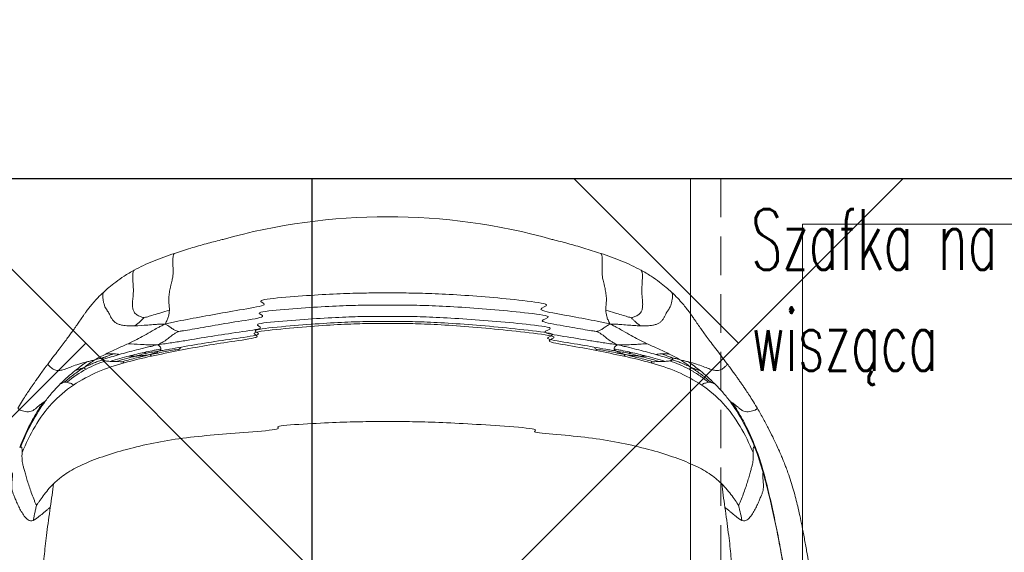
# Model space of a CAD drawing. Header units: millimetres. Extents: x -2074 to 12588, y -3630 to 101167.
# Tile 223 of 256: x 5693 to 5758, y -1515 to -1480. Entities that reach past the tile are written whole.
import ezdxf

# ---------------------------------------------------------------- set-up
doc = ezdxf.new("R2010")
doc.units = ezdxf.units.MM
doc.linetypes.add('DASHED', pattern=[19.05, 12.7, -6.35])
doc.layers.add('SelinAr_BUD_sufit', color=7, linetype='Continuous')
for name, color, linetype, lineweight in [('SelinAr_BUD_sufit szraf', 8, 'Continuous', 18), ('SelinAr_BUD_ściany', 7, 'Continuous', 25), ('SelinAr_WYP_instalacje elektryczne', 8, 'Continuous', 18), ('SelinAr_WYP_meble', 8, 'Continuous', 18)]:
    doc.layers.add(name, color=color, linetype=linetype, lineweight=lineweight)
doc.styles.add('JACEK_07', font='SIMPLEX.SHX', dxfattribs={"width": 0.7})

# ---------------------------------------------------------------- blocks, each defined once
blk = doc.blocks.new('*U458')
at = {"linetype": 'Continuous', "lineweight": 15}
blk.add_arc((0, -40.048), 40.048, 74.28281, 105.71715, dxfattribs=at)
for points, knots in [([(-10.849, -1.497), (-10.902, -1.51), (-11.279, -1.604), (-12.001, -1.793), (-13.03, -2.086), (-13.714, -2.308), (-14.068, -2.422)], [0.90405247, 0.90405247, 0.90405247, 0.90405247, 0.90868306, 0.93692206, 0.9673896, 1, 1, 1, 1]), ([(14.068, -2.422), (13.7, -2.303), (12.991, -2.074), (11.929, -1.773), (11.221, -1.589), (10.869, -1.502), (10.849, -1.497)], [0, 0, 0, 0, 0.03388257, 0.06531495, 0.09417786, 0.09594636, 0.09594636, 0.09594636, 0.09594636]), ([(-14.068, -2.422), (-14.308, -2.504), (-14.788, -2.668), (-15.471, -2.931), (-16.124, -3.212), (-16.52, -3.418), (-16.72, -3.522)], [0, 0, 0, 0, 0.2491646, 0.4969804, 0.7461836, 1, 1, 1, 1]), ([(-14.404, -6.172), (-14.406, -6.088), (-14.411, -5.921), (-14.444, -5.655), (-14.453, -5.358), (-14.411, -5.022), (-14.349, -4.715), (-14.291, -4.464), (-14.248, -4.285), (-14.214, -4.133), (-14.188, -4.001), (-14.171, -3.875), (-14.159, -3.698), (-14.162, -3.453), (-14.172, -3.177), (-14.177, -2.948), (-14.175, -2.763), (-14.161, -2.63), (-14.143, -2.543), (-14.12, -2.481), (-14.096, -2.443), (-14.078, -2.425), (-14.07, -2.424), (-14.068, -2.424)], [0, 0, 0, 0, 0.11675, 0.231252, 0.348064, 0.4697, 0.58706, 0.652457, 0.707895, 0.751588, 0.785414, 0.811979, 0.834193, 0.876994, 0.906498, 0.934002, 0.956651, 0.969419, 0.979158, 0.986666, 0.992785, 0.998254, 1, 1, 1, 1]), ([(16.72, -3.522), (16.52, -3.418), (16.124, -3.212), (15.471, -2.931), (14.788, -2.668), (14.308, -2.504), (14.068, -2.422)], [0, 0, 0, 0, 0.253816, 0.50302, 0.750835, 1, 1, 1, 1]), ([(14.404, -6.172), (14.406, -6.088), (14.411, -5.921), (14.444, -5.655), (14.453, -5.358), (14.411, -5.022), (14.349, -4.715), (14.291, -4.464), (14.248, -4.285), (14.214, -4.133), (14.188, -4.001), (14.171, -3.875), (14.159, -3.698), (14.162, -3.453), (14.172, -3.177), (14.177, -2.948), (14.175, -2.763), (14.161, -2.63), (14.143, -2.543), (14.12, -2.481), (14.096, -2.443), (14.078, -2.425), (14.07, -2.424), (14.068, -2.424)], [0, 0, 0, 0, 0.116749, 0.231252, 0.348063, 0.469698, 0.587057, 0.652455, 0.707893, 0.751585, 0.785411, 0.811976, 0.83419, 0.876991, 0.906494, 0.933999, 0.956647, 0.969416, 0.979155, 0.986663, 0.992782, 0.99825, 1, 1, 1, 1]), ([(-16.72, -3.522), (-16.951, -3.656), (-17.393, -3.911), (-17.938, -4.299), (-18.383, -4.65), (-18.627, -4.87), (-18.74, -4.973)], [0, 0, 0, 0, 0.291635, 0.558418, 0.79546, 1, 1, 1, 1]), ([(-16.086, -6.669), (-16.112, -6.663), (-16.177, -6.647), (-16.28, -6.615), (-16.395, -6.569), (-16.51, -6.51), (-16.617, -6.432), (-16.729, -6.314), (-16.809, -6.138), (-16.842, -5.904), (-16.841, -5.673), (-16.826, -5.466), (-16.808, -5.298), (-16.795, -5.154), (-16.786, -5.031), (-16.782, -4.912), (-16.783, -4.786), (-16.791, -4.623), (-16.804, -4.426), (-16.818, -4.203), (-16.827, -3.978), (-16.824, -3.802), (-16.807, -3.68), (-16.785, -3.603), (-16.757, -3.554), (-16.734, -3.528), (-16.722, -3.525), (-16.72, -3.524)], [0, 0, 0, 0, 0.020264, 0.050445, 0.086987, 0.129177, 0.176708, 0.229502, 0.322898, 0.424762, 0.526906, 0.59972, 0.663697, 0.715712, 0.756687, 0.788814, 0.821404, 0.848613, 0.875264, 0.908566, 0.938379, 0.961415, 0.973917, 0.983516, 0.991399, 0.99854, 1, 1, 1, 1]), ([(16.086, -6.669), (16.112, -6.663), (16.177, -6.647), (16.28, -6.615), (16.395, -6.569), (16.51, -6.51), (16.617, -6.432), (16.729, -6.314), (16.809, -6.138), (16.842, -5.904), (16.841, -5.673), (16.826, -5.466), (16.808, -5.298), (16.795, -5.154), (16.786, -5.031), (16.782, -4.912), (16.783, -4.786), (16.791, -4.623), (16.804, -4.426), (16.818, -4.203), (16.827, -3.978), (16.824, -3.802), (16.807, -3.68), (16.785, -3.603), (16.757, -3.554), (16.734, -3.528), (16.722, -3.525), (16.72, -3.524)], [0, 0, 0, 0, 0.020264, 0.050445, 0.086987, 0.129177, 0.176708, 0.229502, 0.322898, 0.424762, 0.526906, 0.59972, 0.663697, 0.715712, 0.756687, 0.788814, 0.821404, 0.848613, 0.875264, 0.908566, 0.938379, 0.961415, 0.973917, 0.983516, 0.991399, 0.99854, 1, 1, 1, 1]), ([(18.74, -4.973), (18.627, -4.87), (18.383, -4.65), (17.938, -4.299), (17.393, -3.911), (16.951, -3.656), (16.72, -3.522)], [0, 0, 0, 0, 0.2045397, 0.4415822, 0.708365, 1, 1, 1, 1]), ([(-18.743, -4.975), (-18.873, -5.1), (-19.118, -5.335), (-19.412, -5.661), (-19.644, -5.938), (-19.824, -6.169), (-19.963, -6.356), (-20.117, -6.57), (-20.287, -6.818), (-20.449, -7.059), (-20.584, -7.257), (-20.704, -7.428), (-20.848, -7.629), (-21.026, -7.871), (-21.238, -8.155), (-21.484, -8.482), (-21.762, -8.849), (-22.07, -9.25), (-22.3, -9.553), (-22.416, -9.706)], [0, 0, 0, 0, 0.0698926, 0.1315508, 0.1848736, 0.2300205, 0.2673794, 0.297807, 0.362335, 0.4268552, 0.4612679, 0.4993301, 0.5464797, 0.6036157, 0.6706551, 0.7452687, 0.8267472, 0.9124142, 1, 1, 1, 1]), ([(-18.741, -4.973), (-18.753, -4.986), (-18.77, -5.005), (-18.789, -5.049), (-18.805, -5.109), (-18.812, -5.216), (-18.799, -5.374), (-18.768, -5.565), (-18.721, -5.766), (-18.656, -5.957), (-18.59, -6.073), (-18.54, -6.15), (-18.487, -6.228), (-18.424, -6.326), (-18.357, -6.455), (-18.284, -6.607), (-18.191, -6.768), (-18.073, -6.912), (-17.923, -7.027), (-17.739, -7.109), (-17.535, -7.16), (-17.325, -7.189), (-17.065, -7.209), (-16.83, -7.206), (-16.677, -7.204)], [0, 0, 0, 0, 0.0101156, 0.0154772, 0.0213387, 0.0360177, 0.056916, 0.0837242, 0.1135269, 0.1441385, 0.1774777, 0.1982186, 0.2233641, 0.2756508, 0.3465565, 0.4348311, 0.5324576, 0.6311532, 0.7085604, 0.7782514, 0.8408986, 0.8841148, 0.924716, 1, 1, 1, 1]), ([(-14.685, -7.085), (-14.512, -7.045), (-14.236, -6.985), (-13.709, -6.875), (-12.778, -6.694), (-11.363, -6.436), (-9.564, -6.114), (-7.608, -5.803), (-8.945, -5.527), (-6.707, -5.304), (-4.53, -5.15), (-2.623, -5.062), (-1.192, -5.032), (0, -5.032), (1.192, -5.032), (2.623, -5.062), (4.53, -5.15), (6.707, -5.304), (8.945, -5.527), (11.108, -5.803), (9.564, -6.114), (11.363, -6.436), (12.778, -6.694), (13.709, -6.875), (14.236, -6.985), (14.512, -7.045), (14.685, -7.085)], [0, 0, 0, 0, 0.25, 0.5, 1, 2, 3, 4, 5, 6, 7, 8, 9, 10, 11, 12, 13, 14, 15, 16, 17, 18, 19, 19.5, 19.75, 20, 20, 20, 20]), ([(16.677, -7.204), (16.83, -7.206), (17.065, -7.209), (17.325, -7.189), (17.535, -7.16), (17.739, -7.109), (17.923, -7.027), (18.073, -6.912), (18.191, -6.768), (18.284, -6.607), (18.357, -6.455), (18.424, -6.326), (18.487, -6.228), (18.54, -6.15), (18.59, -6.073), (18.656, -5.957), (18.721, -5.766), (18.768, -5.565), (18.799, -5.374), (18.812, -5.216), (18.805, -5.109), (18.789, -5.049), (18.77, -5.005), (18.753, -4.986), (18.741, -4.973)], [0, 0, 0, 0, 0.075284, 0.115885, 0.159101, 0.221749, 0.29144, 0.368847, 0.467542, 0.565169, 0.653443, 0.724349, 0.776636, 0.801781, 0.822522, 0.855862, 0.886473, 0.916276, 0.943084, 0.963982, 0.978661, 0.984523, 0.989884, 1, 1, 1, 1]), ([(22.416, -9.706), (22.283, -9.53), (22.021, -9.183), (21.676, -8.732), (21.372, -8.33), (21.108, -7.98), (20.879, -7.67), (20.699, -7.421), (20.559, -7.22), (20.449, -7.06), (20.341, -6.9), (20.221, -6.722), (20.085, -6.525), (19.922, -6.299), (19.727, -6.041), (19.475, -5.733), (19.155, -5.372), (18.885, -5.112), (18.743, -4.975)], [0, 0, 0, 0, 0.1022935, 0.2009115, 0.2920292, 0.3719669, 0.4429456, 0.507739, 0.547029, 0.5835175, 0.6180023, 0.6554379, 0.7008454, 0.7436708, 0.7946901, 0.8544621, 0.923002, 1, 1, 1, 1]), ([(-13.83, -7.576), (-13.802, -7.573), (-13.696, -7.558), (-13.4, -7.516), (-12.722, -7.408), (-11.418, -7.172), (-9.663, -6.877), (-7.71, -6.589), (-9.047, -6.329), (-6.799, -6.113), (-4.588, -5.957), (-2.644, -5.863), (-1.198, -5.831), (0, -5.831), (1.198, -5.831), (2.644, -5.863), (4.588, -5.957), (6.799, -6.113), (9.047, -6.329), (11.21, -6.589), (9.663, -6.877), (11.418, -7.172), (12.722, -7.408), (13.4, -7.516), (13.696, -7.558), (13.802, -7.573), (13.83, -7.576)], [0, 0, 0, 0, 0.25, 0.5, 1, 2, 3, 4, 5, 6, 7, 8, 9, 10, 11, 12, 13, 14, 15, 16, 17, 18, 19, 19.5, 19.75, 20, 20, 20, 20]), ([(-16.086, -6.669), (-16.066, -6.664), (-15.99, -6.644), (-15.786, -6.587), (-15.335, -6.457), (-14.817, -6.298), (-14.404, -6.172)], [0, 0, 0, 0, 0.25, 0.5, 1, 2, 2, 2, 2]), ([(-14.404, -6.172), (-14.407, -6.304), (-14.438, -6.51), (-14.532, -6.771), (-14.606, -6.934), (-14.653, -7.025), (-14.685, -7.085)], [0, 0, 0, 0, 1, 1.5, 1.75, 2, 2, 2, 2]), ([(14.685, -7.085), (14.653, -7.025), (14.606, -6.934), (14.532, -6.771), (14.438, -6.51), (14.407, -6.304), (14.404, -6.172)], [0, 0, 0, 0, 0.25, 0.5, 1, 2, 2, 2, 2]), ([(16.086, -6.669), (16.066, -6.664), (15.99, -6.644), (15.787, -6.587), (15.335, -6.457), (14.817, -6.298), (14.404, -6.172)], [0, 0, 0, 0, 0.25, 0.5, 1, 2, 2, 2, 2]), ([(-17.132, -8.384), (-16.92, -8.285), (-16.554, -8.109), (-16.075, -7.851), (-15.653, -7.595), (-15.262, -7.378), (-14.983, -7.232), (-14.809, -7.146), (-14.685, -7.085)], [0, 0, 0, 0, 1, 2, 3, 3.5, 3.75, 4, 4, 4, 4]), ([(-16.086, -6.669), (-16.094, -6.678), (-16.124, -6.709), (-16.201, -6.787), (-16.363, -6.947), (-16.541, -7.099), (-16.677, -7.204)], [0, 0, 0, 0, 0.25, 0.5, 1, 2, 2, 2, 2]), ([(-14.685, -7.085), (-14.835, -7.088), (-15.056, -7.097), (-15.434, -7.119), (-16.008, -7.164), (-16.42, -7.195), (-16.677, -7.204)], [0, 0, 0, 0, 0.25, 0.5, 1, 2, 2, 2, 2]), ([(-15.191, -8.459), (-14.99, -8.431), (-14.677, -8.386), (-14.096, -8.298), (-13.104, -8.14), (-11.656, -7.898), (-9.825, -7.618), (-7.849, -7.351), (-9.174, -7.097), (-6.909, -6.879), (-4.659, -6.716), (-2.676, -6.614), (-1.209, -6.58), (0, -6.58), (1.209, -6.58), (2.676, -6.614), (4.659, -6.716), (6.909, -6.879), (9.174, -7.097), (11.349, -7.351), (9.825, -7.618), (11.656, -7.898), (13.104, -8.14), (14.096, -8.298), (14.677, -8.386), (14.99, -8.431), (15.191, -8.459)], [0, 0, 0, 0, 0.25, 0.5, 1, 2, 3, 4, 5, 6, 7, 8, 9, 10, 11, 12, 13, 14, 15, 16, 17, 18, 19, 19.5, 19.75, 20, 20, 20, 20]), ([(-13.83, -7.576), (-13.845, -7.572), (-13.896, -7.555), (-14.018, -7.504), (-14.182, -7.412), (-14.351, -7.289), (-14.513, -7.18), (-14.613, -7.122), (-14.685, -7.085)], [0, 0, 0, 0, 0.25, 0.5, 1, 1.5, 1.75, 2, 2, 2, 2]), ([(13.83, -7.576), (13.845, -7.572), (13.896, -7.555), (14.018, -7.504), (14.182, -7.412), (14.351, -7.289), (14.513, -7.18), (14.613, -7.122), (14.685, -7.085)], [0, 0, 0, 0, 0.25, 0.5, 1, 1.5, 1.75, 2, 2, 2, 2]), ([(14.685, -7.085), (14.809, -7.146), (14.983, -7.232), (15.262, -7.378), (15.653, -7.595), (16.075, -7.851), (16.554, -8.109), (16.92, -8.285), (17.132, -8.384)], [0, 0, 0, 0, 0.25, 0.5, 1, 2, 3, 4, 4, 4, 4]), ([(14.685, -7.085), (14.835, -7.088), (15.056, -7.097), (15.434, -7.119), (15.844, -7.151), (16.21, -7.179), (16.482, -7.196), (16.613, -7.202), (16.677, -7.204)], [0, 0, 0, 0, 0.25, 0.5, 1, 1.5, 1.75, 2, 2, 2, 2]), ([(16.086, -6.669), (16.094, -6.678), (16.124, -6.709), (16.201, -6.787), (16.363, -6.947), (16.541, -7.099), (16.677, -7.204)], [0, 0, 0, 0, 0.25, 0.5, 1, 2, 2, 2, 2]), ([(-13.83, -7.576), (-13.845, -7.584), (-13.895, -7.614), (-14.011, -7.684), (-14.212, -7.817), (-14.419, -7.984), (-14.621, -8.144), (-14.836, -8.278), (-15.002, -8.368), (-15.111, -8.422), (-15.191, -8.459)], [0, 0, 0, 0, 0.25, 0.5, 1, 2, 3, 3.5, 3.75, 4, 4, 4, 4]), ([(13.83, -7.576), (13.845, -7.584), (13.895, -7.614), (14.011, -7.684), (14.212, -7.817), (14.419, -7.984), (14.621, -8.144), (14.836, -8.278), (15.002, -8.368), (15.111, -8.422), (15.191, -8.459)], [0, 0, 0, 0, 0.25, 0.5, 1, 2, 3, 3.5, 3.75, 4, 4, 4, 4]), ([(-15.191, -8.459), (-15.339, -8.463), (-15.554, -8.464), (-15.922, -8.456), (-16.478, -8.427), (-16.878, -8.395), (-17.132, -8.384)], [0, 0, 0, 0, 0.25, 0.5, 1, 2, 2, 2, 2]), ([(15.191, -8.459), (15.339, -8.463), (15.554, -8.464), (15.922, -8.456), (16.319, -8.436), (16.674, -8.411), (16.94, -8.393), (17.068, -8.386), (17.132, -8.384)], [0, 0, 0, 0, 0.25, 0.5, 1, 1.5, 1.75, 2, 2, 2, 2]), ([(-18.799, -9.437), (-18.753, -9.421), (-18.662, -9.39), (-18.481, -9.33), (-18.166, -9.23), (-17.897, -9.15), (-17.716, -9.098)], [0, 0, 0, 0, 0.25, 0.5, 1, 2, 2, 2, 2]), ([(-18.078, -9.047), (-18.223, -9.099), (-18.432, -9.176), (-18.634, -9.255), (-18.73, -9.293), (-18.766, -9.308), (-18.776, -9.312)], [0, 0, 0, 0, 1, 1.5, 1.75, 2, 2, 2, 2]), ([(-18.078, -9.047), (-18.097, -9.047), (-18.135, -9.046), (-18.215, -9.045), (-18.366, -9.049), (-18.505, -9.058), (-18.598, -9.065)], [0, 0, 0, 0, 0.25, 0.5, 1, 2, 2, 2, 2]), ([(-18.078, -9.047), (-18.004, -9.051), (-17.907, -9.062), (-17.795, -9.082), (-17.742, -9.093), (-17.716, -9.098)], [0, 0, 0, 0, 0.5, 0.75, 1, 1, 1, 1]), ([(-17.716, -9.098), (-17.353, -8.994), (-16.799, -8.845), (-16.08, -8.668), (-15.624, -8.56), (-15.365, -8.499), (-15.191, -8.459)], [0, 0, 0, 0, 1, 1.5, 1.75, 2, 2, 2, 2]), ([(-16.638, -9.204), (-16.464, -9.158), (-16.245, -9.098), (-16.056, -9.044), (-15.97, -9.019), (-15.938, -9.01), (-15.929, -9.008)], [0, 0, 0, 0, 1, 1.5, 1.75, 2, 2, 2, 2]), ([(-16.069, -8.955), (-15.903, -8.918), (-15.647, -8.865), (-15.271, -8.792), (-15.069, -8.755), (-14.963, -8.735)], [0, 0, 0, 0, 0.5, 0.75, 1, 1, 1, 1]), ([(-16.069, -8.955), (-16.041, -8.966), (-16, -8.982), (-15.959, -8.997), (-15.939, -9.004), (-15.931, -9.007), (-15.929, -9.008)], [0, 0, 0, 0, 1, 1.5, 1.75, 2, 2, 2, 2]), ([(-15.079, -8.865), (-15.28, -8.9), (-15.54, -8.944), (-15.773, -8.982), (-15.879, -9), (-15.918, -9.006), (-15.929, -9.008)], [0, 0, 0, 0, 1, 1.5, 1.75, 2, 2, 2, 2]), ([(-15.703, -9.106), (-15.582, -9.083), (-15.397, -9.047), (-15.062, -8.982), (-14.511, -8.877), (-14.057, -8.792), (-13.754, -8.736)], [0, 0, 0, 0, 0.25, 0.5, 1, 2, 2, 2, 2]), ([(-15.703, -9.106), (-15.64, -9.086), (-15.553, -9.056), (-15.414, -9.008), (-15.226, -8.938), (-15.126, -8.892), (-15.079, -8.865)], [0, 0, 0, 0, 0.25, 0.5, 1, 2, 2, 2, 2]), ([(-14.963, -8.735), (-14.957, -8.696), (-14.962, -8.636), (-15.031, -8.559), (-15.1, -8.509), (-15.151, -8.48), (-15.191, -8.459)], [0, 0, 0, 0, 1, 1.5, 1.75, 2, 2, 2, 2]), ([(-15.079, -8.865), (-14.978, -8.848), (-14.764, -8.81), (-14.289, -8.726), (-13.89, -8.656), (-13.614, -8.608)], [0, 0, 0, 0, 0.25, 0.5, 1, 1, 1, 1]), ([(13.614, -8.608), (13.89, -8.656), (14.289, -8.726), (14.764, -8.81), (14.978, -8.848), (15.079, -8.865)], [19, 19, 19, 19, 19.5, 19.75, 20, 20, 20, 20]), ([(15.703, -9.106), (15.582, -9.083), (15.397, -9.047), (15.062, -8.982), (14.511, -8.877), (14.057, -8.792), (13.754, -8.736)], [0, 0, 0, 0, 0.25, 0.5, 1, 2, 2, 2, 2]), ([(13.754, -8.736), (13.758, -8.741), (13.766, -8.75), (13.777, -8.768), (13.789, -8.798), (13.791, -8.822), (13.793, -8.837)], [0, 0, 0, 0, 0.25, 0.5, 1, 2, 2, 2, 2]), ([(14.963, -8.735), (14.957, -8.696), (14.962, -8.636), (15.031, -8.559), (15.1, -8.509), (15.151, -8.48), (15.191, -8.459)], [0, 0, 0, 0, 1, 1.5, 1.75, 2, 2, 2, 2]), ([(14.963, -8.735), (15.069, -8.755), (15.271, -8.792), (15.647, -8.865), (15.903, -8.918), (16.069, -8.955)], [0, 0, 0, 0, 0.25, 0.5, 1, 1, 1, 1]), ([(15.079, -8.865), (15.28, -8.9), (15.541, -8.944), (15.773, -8.982), (15.879, -9), (15.918, -9.006), (15.929, -9.008)], [0, 0, 0, 0, 1, 1.5, 1.75, 2, 2, 2, 2]), ([(15.703, -9.106), (15.64, -9.086), (15.553, -9.056), (15.414, -9.008), (15.226, -8.938), (15.126, -8.892), (15.079, -8.865)], [0, 0, 0, 0, 0.25, 0.5, 1, 2, 2, 2, 2]), ([(15.191, -8.459), (15.365, -8.499), (15.624, -8.56), (16.08, -8.668), (16.799, -8.845), (17.353, -8.994), (17.716, -9.098)], [0, 0, 0, 0, 0.25, 0.5, 1, 2, 2, 2, 2]), ([(16.069, -8.955), (16.041, -8.966), (16, -8.982), (15.959, -8.997), (15.939, -9.004), (15.931, -9.007), (15.929, -9.008)], [0, 0, 0, 0, 1, 1.5, 1.75, 2, 2, 2, 2]), ([(16.638, -9.204), (16.464, -9.158), (16.245, -9.098), (16.056, -9.044), (15.97, -9.019), (15.938, -9.01), (15.929, -9.008)], [0, 0, 0, 0, 1, 1.5, 1.75, 2, 2, 2, 2]), ([(17.716, -9.098), (17.742, -9.093), (17.795, -9.082), (17.907, -9.062), (18.004, -9.051), (18.078, -9.047)], [0, 0, 0, 0, 0.25, 0.5, 1, 1, 1, 1]), ([(18.078, -9.047), (18.223, -9.099), (18.432, -9.176), (18.634, -9.255), (18.73, -9.293), (18.766, -9.308), (18.776, -9.312)], [0, 0, 0, 0, 1, 1.5, 1.75, 2, 2, 2, 2]), ([(-22.42, -9.711), (-22.5, -9.818), (-22.649, -10.018), (-22.87, -10.321), (-23.061, -10.589), (-23.219, -10.813), (-23.332, -10.976), (-23.427, -11.113), (-23.533, -11.268), (-23.68, -11.486), (-23.871, -11.775), (-24.107, -12.142), (-24.279, -12.426), (-24.371, -12.58)], [0, 0, 0, 0, 0.15402, 0.285772, 0.396626, 0.481342, 0.54003, 0.572696, 0.623712, 0.692155, 0.777365, 0.879491, 1, 1, 1, 1]), ([(-19.856, -9.58), (-20.034, -9.627), (-20.358, -9.712), (-20.814, -9.883), (-21.186, -10.029), (-21.484, -10.122), (-21.719, -10.16), (-21.9, -10.14), (-22.063, -10.082), (-22.209, -9.975), (-22.324, -9.865), (-22.377, -9.81), (-22.405, -9.774), (-22.418, -9.755), (-22.425, -9.739), (-22.427, -9.721), (-22.424, -9.71), (-22.416, -9.707), (-22.415, -9.707)], [0, 0, 0, 0, 0.216582, 0.392545, 0.536853, 0.656792, 0.753608, 0.79483, 0.833437, 0.906437, 0.936481, 0.957998, 0.965885, 0.972498, 0.978458, 0.984387, 0.997782, 1, 1, 1, 1]), ([(-20.036, -9.953), (-19.954, -9.911), (-19.83, -9.85), (-19.61, -9.749), (-19.359, -9.644), (-19.121, -9.552), (-18.936, -9.485), (-18.844, -9.453), (-18.799, -9.437)], [0, 0, 0, 0, 0.25, 0.5, 1, 1.5, 1.75, 2, 2, 2, 2]), ([(-20.036, -9.953), (-19.987, -9.914), (-19.914, -9.858), (-19.789, -9.762), (-19.591, -9.618), (-19.431, -9.513), (-19.319, -9.446)], [0, 0, 0, 0, 0.25, 0.5, 1, 2, 2, 2, 2]), ([(-19.856, -9.58), (-19.774, -9.559), (-19.646, -9.527), (-19.464, -9.482), (-19.368, -9.458), (-19.319, -9.446)], [0, 0, 0, 0, 0.5, 0.75, 1, 1, 1, 1]), ([(-19.319, -9.446), (-19.221, -9.421), (-19.066, -9.382), (-18.898, -9.341), (-18.817, -9.322), (-18.785, -9.314), (-18.776, -9.312)], [0, 0, 0, 0, 1, 1.5, 1.75, 2, 2, 2, 2]), ([(-18.799, -9.437), (-18.801, -9.432), (-18.806, -9.422), (-18.809, -9.4), (-18.805, -9.371), (-18.793, -9.342), (-18.782, -9.322), (-18.778, -9.314), (-18.776, -9.312)], [0, 0, 0, 0, 0.25, 0.5, 1, 1.5, 1.75, 2, 2, 2, 2]), ([(-18.799, -9.437), (-18.793, -9.447), (-18.776, -9.465), (-18.723, -9.493), (-18.665, -9.509), (-18.622, -9.517)], [0, 0, 0, 0, 0.25, 0.5, 1, 1, 1, 1]), ([(-16.638, -9.204), (-16.681, -9.216), (-16.772, -9.24), (-16.965, -9.29), (-17.334, -9.388), (-17.689, -9.488), (-17.934, -9.563)], [0, 0, 0, 0, 0.25, 0.5, 1, 2, 2, 2, 2]), ([(-15.703, -9.106), (-15.818, -9.134), (-15.994, -9.176), (-16.314, -9.253), (-16.841, -9.383), (-17.275, -9.497), (-17.562, -9.58)], [0, 0, 0, 0, 0.25, 0.5, 1, 2, 2, 2, 2]), ([(-15.703, -9.106), (-15.783, -9.117), (-15.898, -9.131), (-16.087, -9.153), (-16.362, -9.184), (-16.538, -9.198), (-16.638, -9.204)], [0, 0, 0, 0, 0.25, 0.5, 1, 2, 2, 2, 2]), ([(-15.703, -9.106), (-15.693, -9.113), (-15.679, -9.123), (-15.655, -9.141), (-15.623, -9.17), (-15.604, -9.194), (-15.595, -9.21)], [0, 0, 0, 0, 0.25, 0.5, 1, 2, 2, 2, 2]), ([(15.703, -9.106), (15.693, -9.113), (15.679, -9.123), (15.655, -9.141), (15.623, -9.17), (15.604, -9.194), (15.595, -9.21)], [0, 0, 0, 0, 0.25, 0.5, 1, 2, 2, 2, 2]), ([(15.703, -9.106), (15.783, -9.117), (15.898, -9.131), (16.087, -9.153), (16.362, -9.184), (16.538, -9.198), (16.638, -9.204)], [0, 0, 0, 0, 0.25, 0.5, 1, 2, 2, 2, 2]), ([(15.703, -9.106), (15.818, -9.134), (15.994, -9.176), (16.314, -9.253), (16.841, -9.383), (17.275, -9.497), (17.562, -9.58)], [0, 0, 0, 0, 0.25, 0.5, 1, 2, 2, 2, 2]), ([(17.083, -9.201), (17.025, -9.206), (16.932, -9.211), (16.798, -9.211), (16.71, -9.208), (16.663, -9.206), (16.638, -9.204)], [0, 0, 0, 0, 1, 1.5, 1.75, 2, 2, 2, 2]), ([(18.622, -9.517), (18.665, -9.509), (18.723, -9.493), (18.776, -9.465), (18.793, -9.447), (18.799, -9.437)], [0, 0, 0, 0, 0.5, 0.75, 1, 1, 1, 1]), ([(19.319, -9.446), (19.221, -9.421), (19.066, -9.382), (18.899, -9.341), (18.817, -9.322), (18.785, -9.314), (18.776, -9.312)], [0, 0, 0, 0, 1, 1.5, 1.75, 2, 2, 2, 2]), ([(18.799, -9.437), (18.81, -9.418), (18.81, -9.382), (18.793, -9.342), (18.782, -9.322), (18.778, -9.314), (18.776, -9.312)], [0, 0, 0, 0, 1, 1.5, 1.75, 2, 2, 2, 2]), ([(20.036, -9.953), (19.954, -9.911), (19.83, -9.85), (19.61, -9.749), (19.359, -9.644), (19.121, -9.552), (18.936, -9.485), (18.844, -9.453), (18.799, -9.437)], [0, 0, 0, 0, 0.25, 0.5, 1, 1.5, 1.75, 2, 2, 2, 2]), ([(19.319, -9.446), (19.368, -9.458), (19.464, -9.482), (19.646, -9.527), (19.774, -9.559), (19.856, -9.58)], [0, 0, 0, 0, 0.25, 0.5, 1, 1, 1, 1]), ([(20.036, -9.953), (19.987, -9.914), (19.914, -9.858), (19.789, -9.762), (19.591, -9.618), (19.431, -9.513), (19.319, -9.446)], [0, 0, 0, 0, 0.25, 0.5, 1, 2, 2, 2, 2]), ([(19.856, -9.58), (20.034, -9.627), (20.358, -9.712), (20.814, -9.883), (21.186, -10.029), (21.484, -10.122), (21.719, -10.16), (21.9, -10.14), (22.063, -10.082), (22.209, -9.975), (22.324, -9.865), (22.377, -9.81), (22.405, -9.774), (22.418, -9.755), (22.425, -9.739), (22.427, -9.721), (22.424, -9.71), (22.416, -9.707), (22.415, -9.707)], [0, 0, 0, 0, 0.216582, 0.392545, 0.536854, 0.656793, 0.753608, 0.794831, 0.833438, 0.906438, 0.936482, 0.957998, 0.965886, 0.972499, 0.978458, 0.984388, 0.997783, 1, 1, 1, 1]), ([(24.372, -12.58), (24.273, -12.417), (24.089, -12.114), (23.838, -11.723), (23.633, -11.415), (23.472, -11.179), (23.348, -10.999), (23.25, -10.858), (23.167, -10.739), (23.077, -10.611), (22.961, -10.448), (22.809, -10.238), (22.623, -9.982), (22.492, -9.808), (22.42, -9.711)], [0, 0, 0, 0, 0.1269131, 0.2353649, 0.3275236, 0.4040167, 0.4664675, 0.517888, 0.5574719, 0.5998575, 0.6631056, 0.7492561, 0.8607103, 1, 1, 1, 1]), ([(-20.036, -9.953), (-20.118, -10.004), (-20.245, -10.087), (-20.474, -10.243), (-20.848, -10.514), (-21.148, -10.759), (-21.343, -10.932)], [0, 0, 0, 0, 0.25, 0.5, 1, 2, 2, 2, 2]), ([(-20.036, -9.953), (-20.087, -9.971), (-20.159, -9.998), (-20.279, -10.041), (-20.454, -10.106), (-20.577, -10.152), (-20.652, -10.181)], [0, 0, 0, 0, 0.25, 0.5, 1, 2, 2, 2, 2]), ([(-20.036, -9.953), (-20.034, -9.966), (-20.029, -9.982), (-20.013, -10.007), (-19.976, -10.04), (-19.935, -10.058), (-19.904, -10.068)], [0, 0, 0, 0, 0.25, 0.5, 1, 2, 2, 2, 2]), ([(20.036, -9.953), (20.034, -9.966), (20.029, -9.982), (20.013, -10.007), (19.976, -10.04), (19.935, -10.058), (19.904, -10.068)], [0, 0, 0, 0, 0.25, 0.5, 1, 2, 2, 2, 2]), ([(19.904, -10.068), (19.958, -10.097), (20.066, -10.157), (20.282, -10.283), (20.658, -10.523), (20.975, -10.759), (21.181, -10.928)], [0, 0, 0, 0, 0.25, 0.5, 1, 2, 2, 2, 2]), ([(20.036, -9.953), (20.087, -9.971), (20.159, -9.998), (20.279, -10.041), (20.454, -10.106), (20.577, -10.152), (20.652, -10.181)], [0, 0, 0, 0, 0.25, 0.5, 1, 2, 2, 2, 2]), ([(20.036, -9.953), (20.118, -10.004), (20.245, -10.087), (20.474, -10.243), (20.848, -10.514), (21.148, -10.759), (21.343, -10.932)], [0, 0, 0, 0, 0.25, 0.5, 1, 2, 2, 2, 2]), ([(-22.584, -12.164), (-22.504, -12.057), (-22.344, -11.849), (-22.019, -11.461), (-21.772, -11.198), (-21.607, -11.033)], [0, 0, 0, 0, 0.25, 0.5, 1, 1, 1, 1]), ([(21.343, -10.932), (21.352, -10.934), (21.37, -10.939), (21.411, -10.952), (21.487, -10.98), (21.559, -11.011), (21.607, -11.033)], [0, 0, 0, 0, 0.25, 0.5, 1, 2, 2, 2, 2]), ([(21.607, -11.033), (21.772, -11.198), (22.019, -11.461), (22.344, -11.849), (22.504, -12.057), (22.584, -12.164)], [0, 0, 0, 0, 0.5, 0.75, 1, 1, 1, 1]), ([(-24.367, -12.579), (-24.377, -12.594), (-24.397, -12.627), (-24.388, -12.669), (-24.356, -12.706), (-24.298, -12.748), (-24.18, -12.8), (-24.005, -12.851), (-23.808, -12.881), (-23.61, -12.874), (-23.43, -12.807), (-23.273, -12.698), (-23.117, -12.563), (-22.935, -12.409), (-22.821, -12.325), (-22.758, -12.277)], [0, 0, 0, 0, 0.038364, 0.081749, 0.103351, 0.126572, 0.183361, 0.253979, 0.332566, 0.409088, 0.482973, 0.567167, 0.675028, 0.818029, 1, 1, 1, 1]), ([(-24.288, -15.23), (-24.083, -14.694), (-23.724, -13.899), (-23.252, -13.05), (-22.972, -12.597), (-22.83, -12.382), (-22.758, -12.277)], [0, 0, 0, 0, 1, 1.5, 1.75, 2, 2, 2, 2]), ([(22.758, -12.277), (22.83, -12.382), (22.972, -12.597), (23.252, -13.05), (23.724, -13.899), (24.322, -15.224), (24.837, -16.849), (25.231, -18.476), (25.583, -20.073), (25.895, -21.65), (26.165, -23.215), (26.398, -24.768), (26.597, -26.304), (26.768, -27.816), (26.914, -29.297), (27.039, -30.749), (27.145, -32.176), (27.235, -33.579), (27.31, -34.961), (27.371, -36.23), (27.407, -37.119), (27.425, -37.634), (27.433, -37.878), (27.436, -37.972), (27.437, -37.997)], [0, 0, 0, 0, 0.25, 0.5, 1, 2, 3, 4, 5, 6, 7, 8, 9, 10, 11, 12, 13, 14, 15, 16, 17, 17.5, 17.75, 18, 18, 18, 18]), ([(22.758, -12.277), (22.821, -12.325), (22.935, -12.409), (23.117, -12.563), (23.273, -12.698), (23.43, -12.807), (23.611, -12.874), (23.808, -12.881), (24.005, -12.851), (24.18, -12.8), (24.298, -12.748), (24.356, -12.706), (24.388, -12.669), (24.397, -12.627), (24.377, -12.594), (24.367, -12.579)], [0, 0, 0, 0, 0.1820038, 0.3250316, 0.4329114, 0.517121, 0.5910191, 0.6675557, 0.7461566, 0.8167874, 0.8735871, 0.8968118, 0.918418, 0.9618111, 1, 1, 1, 1]), ([(29, -39.702), (29.005, -39.401), (29.013, -38.816), (29.019, -37.97), (29.018, -37.198), (29.013, -36.517), (29.006, -35.941), (28.997, -35.483), (28.99, -35.13), (28.983, -34.856), (28.977, -34.626), (28.971, -34.424), (28.962, -34.151), (28.949, -33.746), (28.925, -33.15), (28.891, -32.405), (28.835, -31.389), (28.753, -30.176), (28.639, -28.839), (28.505, -27.575), (28.354, -26.388), (28.207, -25.362), (28.07, -24.469), (27.943, -23.676), (27.808, -22.869), (27.664, -22.048), (27.513, -21.225), (27.364, -20.447), (27.22, -19.746), (27.084, -19.14), (26.949, -18.585), (26.802, -18.037), (26.632, -17.475), (26.482, -17.035), (26.372, -16.732), (26.311, -16.569), (26.253, -16.42), (26.192, -16.263), (26.113, -16.067), (26.003, -15.803), (25.854, -15.458), (25.659, -15.028), (25.414, -14.512), (25.115, -13.917), (24.763, -13.254), (24.505, -12.809), (24.369, -12.576)], [0, 0, 0, 0, 0.031509, 0.061285, 0.088403, 0.112238, 0.13238, 0.148583, 0.160139, 0.169192, 0.177217, 0.184214, 0.190206, 0.205762, 0.226548, 0.252495, 0.283604, 0.332807, 0.379506, 0.423727, 0.465496, 0.504487, 0.531808, 0.559656, 0.588064, 0.617192, 0.64738, 0.677785, 0.705654, 0.73036, 0.751899, 0.775068, 0.800558, 0.825125, 0.832824, 0.839853, 0.846224, 0.852046, 0.859895, 0.870872, 0.884848, 0.901778, 0.921751, 0.944854, 0.971054, 1, 1, 1, 1]), ([(22.061, -17.632), (21.997, -17.569), (21.868, -17.446), (21.597, -17.214), (21.083, -16.839), (20.211, -16.368), (18.849, -15.832), (17.246, -15.345), (15.475, -14.927), (13.549, -14.602), (11.479, -14.396), (9.228, -14.229), (10.257, -14.024), (7.712, -13.823), (5.238, -13.666), (3.059, -13.563), (1.4, -13.522), (0, -13.516), (-1.4, -13.522), (-3.059, -13.563), (-5.238, -13.666), (-7.712, -13.823), (-6.757, -14.024), (-9.228, -14.229), (-11.479, -14.396), (-13.549, -14.602), (-15.475, -14.927), (-17.246, -15.345), (-18.849, -15.832), (-20.211, -16.368), (-21.083, -16.839), (-21.597, -17.214), (-21.868, -17.446), (-21.997, -17.569), (-22.061, -17.632)], [0, 0, 0, 0, 0.25, 0.5, 1, 2, 3, 4, 5, 6, 7, 8, 9, 10, 11, 12, 13, 14, 15, 16, 17, 18, 19, 20, 21, 22, 23, 24, 25, 26, 27, 27.5, 27.75, 28, 28, 28, 28]), ([(-23.175, -19.065), (-23.181, -19.053), (-23.201, -19.009), (-23.251, -18.898), (-23.349, -18.671), (-23.487, -18.303), (-23.633, -17.896), (-23.759, -17.512), (-23.867, -17.143), (-23.957, -16.814), (-24.032, -16.551), (-24.087, -16.335), (-24.119, -16.148), (-24.134, -15.981), (-24.138, -15.83), (-24.136, -15.692), (-24.132, -15.607), (-24.13, -15.567)], [0, 0, 0, 0, 0.25, 0.5, 1, 2, 3, 4, 5, 6, 7, 8, 9, 10, 11, 12, 13, 13, 13, 13]), ([(23.175, -19.065), (23.181, -19.053), (23.201, -19.009), (23.251, -18.898), (23.349, -18.671), (23.487, -18.303), (23.633, -17.896), (23.759, -17.512), (23.867, -17.143), (23.957, -16.814), (24.032, -16.551), (24.087, -16.335), (24.119, -16.148), (24.134, -15.981), (24.138, -15.83), (24.136, -15.692), (24.132, -15.607), (24.13, -15.567)], [0, 0, 0, 0, 0.25, 0.5, 1, 2, 3, 4, 5, 6, 7, 8, 9, 10, 11, 12, 13, 13, 13, 13]), ([(24.797, -16.899), (24.959, -17.464), (25.237, -18.59), (25.596, -20.193), (25.905, -21.742), (26.169, -23.267), (26.395, -24.78), (26.591, -26.29), (26.758, -27.789), (26.9, -29.267), (27.021, -30.719), (27.124, -32.143), (27.212, -33.535), (27.289, -34.892), (27.352, -36.144), (27.393, -37.044), (27.416, -37.633), (27.429, -37.964), (27.435, -38.129), (27.438, -38.212)], [0, 0, 0, 0, 1, 2, 3, 4, 5, 6, 7, 8, 9, 10, 11, 12, 13, 14, 14.5, 14.75, 15, 15, 15, 15]), ([(-23.175, -19.065), (-23.161, -19.043), (-23.11, -18.961), (-22.971, -18.75), (-22.661, -18.308), (-22.314, -17.885), (-22.061, -17.632)], [0, 0, 0, 0, 0.25, 0.5, 1, 2, 2, 2, 2]), ([(22.061, -17.632), (22.314, -17.885), (22.661, -18.308), (22.971, -18.75), (23.11, -18.961), (23.161, -19.043), (23.175, -19.065)], [30, 30, 30, 30, 31, 31.5, 31.75, 32, 32, 32, 32]), ([(-22.268, -19.19), (-22.347, -19.75), (-22.511, -20.902), (-22.664, -22.269), (-22.765, -23.515), (-22.854, -24.882), (-22.949, -26.361), (-23.067, -27.945), (-23.196, -29.606), (-23.321, -31.313), (-23.42, -33.028), (-23.472, -34.708), (-23.503, -36.346), (-23.54, -37.931), (-23.572, -39.475), (-23.591, -40.991), (-23.579, -42.898), (-23.531, -45.165), (-23.483, -46.914), (-23.451, -47.959), (-23.43, -48.517), (-23.416, -48.869)], [0, 0, 0, 0, 1, 2, 3, 4, 5, 6, 7, 8, 9, 10, 11, 12, 13, 14, 15, 16, 16.5, 16.75, 17, 17, 17, 17]), ([(-23.175, -19.065), (-23.184, -19.099), (-23.214, -19.224), (-23.29, -19.552), (-23.353, -19.845), (-23.394, -20.047)], [0, 0, 0, 0, 0.25, 0.5, 1, 1, 1, 1]), ([(-22.268, -19.19), (-22.327, -19.233), (-22.442, -19.321), (-22.661, -19.498), (-23.014, -19.799), (-23.259, -19.996), (-23.394, -20.047)], [0, 0, 0, 0, 0.25, 0.5, 1, 2, 2, 2, 2]), ([(22.268, -19.19), (22.347, -19.75), (22.511, -20.902), (22.664, -22.269), (22.765, -23.515), (22.854, -24.882), (22.949, -26.361), (23.067, -27.945), (23.196, -29.606), (23.321, -31.313), (23.42, -33.028), (23.472, -34.708), (23.503, -36.346), (23.54, -37.931), (23.572, -39.475), (23.591, -40.991), (23.579, -42.898), (23.531, -45.165), (23.483, -46.914), (23.451, -47.959), (23.43, -48.517), (23.416, -48.869)], [0, 0, 0, 0, 1, 2, 3, 4, 5, 6, 7, 8, 9, 10, 11, 12, 13, 14, 15, 16, 16.5, 16.75, 17, 17, 17, 17]), ([(23.394, -20.047), (23.259, -19.996), (23.014, -19.799), (22.661, -19.498), (22.442, -19.321), (22.327, -19.233), (22.268, -19.19)], [0, 0, 0, 0, 1, 1.5, 1.75, 2, 2, 2, 2]), ([(23.175, -19.065), (23.184, -19.099), (23.214, -19.224), (23.29, -19.552), (23.353, -19.845), (23.394, -20.047)], [0, 0, 0, 0, 0.25, 0.5, 1, 1, 1, 1])]:
    blk.add_open_spline(points, degree=3, knots=knots, dxfattribs=at)
for points in [[(13.793, -8.837), (13.191, -8.72), (11.985, -8.499), (10.106, -8.209), (11.587, -7.937), (9.359, -7.659), (7.048, -7.407), (4.774, -7.213), (2.769, -7.089), (1.26, -7.046), (0, -7.045), (-1.26, -7.046), (-2.769, -7.089), (-4.774, -7.213), (-7.048, -7.407), (-9.359, -7.659), (-8.087, -7.937), (-10.106, -8.209), (-11.985, -8.499), (-13.191, -8.72), (-13.793, -8.837)], [(-13.614, -8.608), (-13.061, -8.511), (-11.868, -8.309), (-10.005, -8.03), (-8.001, -7.762), (-9.293, -7.494), (-7, -7.254), (-4.74, -7.07), (-2.746, -6.953), (-1.248, -6.912), (0, -6.912), (1.248, -6.912), (2.746, -6.953), (4.74, -7.07), (7, -7.254), (9.293, -7.494), (11.501, -7.762), (10.005, -8.03), (11.868, -8.309), (13.061, -8.511), (13.614, -8.608)], [(-18.598, -9.065), (-18.345, -8.942), (-17.824, -8.7), (-17.343, -8.482), (-17.132, -8.384)], [(17.132, -8.384), (17.343, -8.482), (17.824, -8.7), (18.345, -8.942), (18.598, -9.065)], [(-19.319, -9.446), (-19.095, -9.311), (-18.85, -9.187), (-18.598, -9.065)], [(-17.083, -9.201), (-16.716, -9.107), (-16.402, -9.028), (-16.069, -8.955)], [(-13.793, -8.837), (-14.394, -8.954), (-14.994, -9.079), (-15.595, -9.21)], [(-14.963, -8.735), (-14.969, -8.774), (-14.984, -8.812), (-15.079, -8.865)], [(-13.754, -8.736), (-13.786, -8.774), (-13.79, -8.807), (-13.793, -8.837)], [(-13.614, -8.608), (-13.662, -8.652), (-13.722, -8.697), (-13.754, -8.736)], [(13.754, -8.736), (13.722, -8.697), (13.662, -8.652), (13.614, -8.608)], [(15.595, -9.21), (14.994, -9.079), (14.394, -8.954), (13.793, -8.837)], [(15.079, -8.865), (14.984, -8.812), (14.969, -8.774), (14.963, -8.735)], [(16.069, -8.955), (16.402, -9.028), (16.716, -9.107), (17.083, -9.201)], [(18.799, -9.437), (18.433, -9.311), (18.078, -9.202), (17.716, -9.098)], [(18.078, -9.047), (18.226, -9.041), (18.412, -9.051), (18.598, -9.065)], [(18.598, -9.065), (18.85, -9.187), (19.095, -9.311), (19.319, -9.446)], [(-17.387, -9.646), (-17.978, -9.812), (-19.14, -10.197), (-20.234, -10.78), (-20.746, -11.126)], [(-20.652, -10.181), (-20.359, -9.942), (-20.102, -9.75), (-19.856, -9.58)], [(-18.622, -9.517), (-19.041, -9.661), (-19.472, -9.836), (-19.904, -10.068)], [(-18.315, -9.551), (-18.431, -9.544), (-18.536, -9.534), (-18.622, -9.517)], [(-18.315, -9.551), (-17.87, -9.406), (-17.45, -9.296), (-17.083, -9.201)], [(-17.934, -9.563), (-18.069, -9.561), (-18.198, -9.558), (-18.315, -9.551)], [(-17.562, -9.58), (-17.657, -9.567), (-17.798, -9.565), (-17.934, -9.563)], [(-17.387, -9.646), (-17.418, -9.617), (-17.467, -9.593), (-17.562, -9.58)], [(-15.595, -9.21), (-16.195, -9.342), (-16.796, -9.48), (-17.387, -9.646)], [(-17.083, -9.201), (-16.966, -9.211), (-16.837, -9.216), (-16.638, -9.204)], [(17.387, -9.646), (16.796, -9.48), (16.195, -9.342), (15.595, -9.21)], [(16.638, -9.204), (16.985, -9.296), (17.445, -9.413), (17.934, -9.563)], [(17.083, -9.201), (17.45, -9.296), (17.87, -9.406), (18.315, -9.551)], [(17.562, -9.58), (17.467, -9.593), (17.418, -9.617), (17.387, -9.646)], [(20.746, -11.126), (20.234, -10.78), (19.14, -10.197), (17.978, -9.812), (17.387, -9.646)], [(17.934, -9.563), (17.798, -9.565), (17.657, -9.567), (17.562, -9.58)], [(18.315, -9.551), (18.198, -9.558), (18.069, -9.561), (17.934, -9.563)], [(18.315, -9.551), (18.431, -9.544), (18.536, -9.534), (18.622, -9.517)], [(19.904, -10.068), (19.472, -9.836), (19.041, -9.661), (18.622, -9.517)], [(19.856, -9.58), (20.102, -9.75), (20.359, -9.942), (20.652, -10.181)], [(-21.607, -11.033), (-21.276, -10.704), (-20.946, -10.419), (-20.652, -10.181)], [(-19.904, -10.068), (-20.336, -10.3), (-20.768, -10.589), (-21.181, -10.928)], [(20.652, -10.181), (20.946, -10.419), (21.276, -10.704), (21.607, -11.033)], [(-21.343, -10.932), (-21.414, -10.949), (-21.511, -10.989), (-21.607, -11.033)], [(-21.181, -10.928), (-21.225, -10.92), (-21.271, -10.915), (-21.343, -10.932)], [(-20.746, -11.126), (-20.762, -11.094), (-20.806, -11.042), (-20.923, -10.995), (-21.058, -10.961), (-21.138, -10.937), (-21.181, -10.928)], [(21.181, -10.928), (21.138, -10.937), (21.058, -10.961), (20.923, -10.995), (20.806, -11.042), (20.762, -11.094), (20.746, -11.126)], [(21.343, -10.932), (21.271, -10.915), (21.225, -10.92), (21.181, -10.928)], [(-24.13, -15.567), (-23.881, -14.974), (-23.317, -13.81), (-22.211, -12.268), (-21.258, -11.471), (-20.746, -11.126)], [(20.746, -11.126), (21.258, -11.471), (22.211, -12.268), (23.317, -13.81), (23.881, -14.974), (24.13, -15.567)], [(-24.233, -15.209), (-24.014, -14.651), (-23.506, -13.557), (-22.9, -12.592), (-22.584, -12.164)], [(-22.758, -12.277), (-22.698, -12.235), (-22.638, -12.195), (-22.584, -12.164)], [(22.584, -12.164), (22.638, -12.195), (22.698, -12.235), (22.758, -12.277)], [(24.233, -15.209), (24.014, -14.651), (23.506, -13.557), (22.9, -12.592), (22.584, -12.164)], [(-24.288, -15.23), (-24.27, -15.222), (-24.251, -15.214), (-24.233, -15.209)], [(-24.233, -15.209), (-24.215, -15.204), (-24.183, -15.2), (-24.153, -15.239), (-24.136, -15.303), (-24.128, -15.371), (-24.126, -15.455), (-24.128, -15.528), (-24.13, -15.567)], [(24.13, -15.567), (24.128, -15.528), (24.126, -15.455), (24.128, -15.371), (24.137, -15.303), (24.153, -15.239), (24.183, -15.2), (24.216, -15.204), (24.233, -15.209)], [(24.233, -15.209), (24.452, -15.766), (24.636, -16.333), (24.797, -16.899)], [(-23.394, -20.047), (-23.53, -20.098), (-23.747, -20.04), (-23.99, -19.763), (-24.188, -19.461), (-24.351, -19.146), (-24.492, -18.831), (-24.61, -18.547), (-24.705, -18.327), (-24.771, -18.14), (-24.803, -17.955), (-24.812, -17.781), (-24.809, -17.626), (-24.798, -17.486), (-24.786, -17.357), (-24.775, -17.244), (-24.768, -17.153), (-24.766, -17.076), (-24.768, -17.002), (-24.778, -16.94), (-24.791, -16.913), (-24.797, -16.899)], [(24.797, -16.899), (24.791, -16.913), (24.778, -16.94), (24.768, -17.002), (24.766, -17.076), (24.768, -17.153), (24.775, -17.244), (24.786, -17.357), (24.798, -17.486), (24.809, -17.626), (24.812, -17.781), (24.803, -17.955), (24.771, -18.14), (24.705, -18.327), (24.611, -18.547), (24.492, -18.831), (24.351, -19.146), (24.188, -19.461), (23.99, -19.763), (23.747, -20.04), (23.53, -20.098), (23.394, -20.047)], [(-22.061, -17.632), (-22.114, -18.085), (-22.19, -18.63), (-22.268, -19.19)], [(22.268, -19.19), (22.19, -18.63), (22.114, -18.085), (22.061, -17.632)]]:
    blk.add_open_spline(points, degree=3, dxfattribs=at)
blk = doc.blocks.new('*U459')
for points in [[(0, 0), (60, 0), (60, -35), (0, -35)], [(42.6, -33), (52.6, -33), (52.6, -35), (42.6, -35)], [(33.598, -58.51), (7.4, -35), (8.736, -33.511), (34.933, -57.022)]]:
    blk.add_lwpolyline(points, close=True)
at = {"color": 253, "linetype": 'DASHED', "ltscale": 0.2}
for points in [[(2, 0), (2, -35)], [(58, 0), (58, -35)]]:
    blk.add_lwpolyline(points, dxfattribs=at)
for points in [[(7.4, -3), (52.6, -3), (52.6, -35), (7.4, -35), (7.4, -3)], [(42.6, -33), (7.4, -33)]]:
    blk.add_lwpolyline(points)
blk.add_lwpolyline([(44.6, -35), (44.6, -35.25, 0.1), (50.6, -35.25), (50.6, -35)], format="xyb")
blk.add_arc((7.4, -35), 35.2, 298.18788, 3.2572, dxfattribs=at)
at = {"char_height": 4, "width": 40.43399, "style": 'JACEK_07'}
for s, insert, attachment_point in [('{\\W0.6;Szafka na mikrofalę - wisząca}', (4, -2), 1), ('{\\W0.6;Kuchenka mikrofalowa}', (50.6, -31), 9)]:
    blk.add_mtext(s, dxfattribs=dict(at, insert=insert, attachment_point=attachment_point))
blk = doc.blocks.new('ewerwerwerwe')
at = {"layer": 'SelinAr_BUD_ściany'}
blk.add_lwpolyline([(2837.157, 1522.241), (2837.157, 1512.241), (2807.157, 1512.241), (2807.157, 1452.241), (2797.157, 1452.241), (2797.157, 1509.741), (2567.157, 1509.741), (2567.157, 1357.241), (2797.157, 1357.241), (2797.157, 1362.241), (2807.157, 1362.241), (2807.157, 1357.241), (2868.357, 1357.241), (2868.357, 1344.741), (2103.157, 1344.741)], dxfattribs=at)
at = {"layer": 'SelinAr_WYP_instalacje elektryczne'}
blk.add_blockref('*U459', (2737.157, 1509.741), dxfattribs=at)
at = {"layer": 'SelinAr_WYP_meble'}
blk.add_blockref('*U458', (2717.157, 1507.241), dxfattribs=at)
blk = doc.blocks.new('dsfsfsdf')
at = {"layer": 'SelinAr_BUD_sufit'}
blk.add_lwpolyline([(3797.157, -1490.259), (3567.157, -1490.259), (3567.157, -1642.759), (3797.157, -1642.759)], close=True, dxfattribs=at)
blk.add_lwpolyline([(3712.157, -1490.259), (3712.157, -1642.759)], dxfattribs=at)

msp = doc.modelspace()

# ---------------------------------------------------------------- block references
msp.add_blockref('ewerwerwerwe', (3000, -3000))

# ---------------------------------------------------------------- next in the draw order: hatches: boundary and pattern name
at = {"layer": 'SelinAr_BUD_sufit szraf', "ltscale": 2}
h = msp.add_hatch(dxfattribs=at)
h.set_pattern_fill('AR-HBONE', color=256, scale=0.3)
h.set_pattern_definition([(45, (718.544, 9684.668), (0, 43.10523), [91.44, -30.48]), (135, (740.096, 9706.22), (4e-15, 43.10523), [91.44, -30.48])])
h.paths.add_polyline_path([(6157.157, -1379.759), (6052.157, -1379.759), (6052.157, -1642.759), (6157.157, -1642.759)])
h.paths.add_polyline_path([(6042.157, -1487.759), (5807.157, -1487.759), (5807.157, -1642.759), (6042.157, -1642.759)])
h.paths.add_polyline_path([(5797.157, -1490.259), (5567.157, -1490.259), (5567.157, -1642.759), (5797.157, -1642.759)])
h.paths.add_polyline_path([(5817.157, -1329.759), (5567.157, -1329.759), (5567.157, -1477.759), (5817.157, -1477.759)])
h.paths.add_polyline_path([(5557.157, -1442.759), (5557.157, -1209.759), (4982.157, -1209.759), (4982.157, -1642.759), (5112.157, -1642.759), (5112.157, -1542.759), (5192.157, -1542.759), (5192.157, -1382.759), (5382.157, -1382.759), (5382.157, -1442.759)])
h.paths.add_polyline_path([(6039.657, -1249.759), (5827.157, -1249.759), (5827.157, -1477.759), (6039.657, -1477.759)])
h.paths.add_polyline_path([(6157.157, -1249.759), (6052.157, -1249.759), (6052.157, -1369.759), (6157.157, -1369.759)])
h.paths.add_polyline_path([(5827.157, -914.759), (5827.157, -1019.759), (5947.157, -1019.759), (5947.157, -914.759)])
h.paths.add_polyline_path([(5952.157, -1029.759), (5827.157, -1029.759), (5827.157, -1229.759), (5952.157, -1229.759)])
h.paths.add_polyline_path([(5817.157, -914.759), (5567.157, -914.759), (5567.157, -1319.759), (5817.157, -1319.759)])
h.paths.add_polyline_path([(5557.157, -914.759), (5387.157, -914.759), (5387.157, -1199.759), (5557.157, -1199.759)])
h.paths.add_polyline_path([(5192.157, -1552.759), (5122.157, -1552.759), (5122.157, -1642.759), (5192.157, -1642.759)])
h.paths.add_polyline_path([(5374.657, -914.759), (5182.157, -914.759), (5182.157, -1199.759), (5374.657, -1199.759)])
h.paths.add_polyline_path([(5172.157, -914.759), (4982.157, -914.759), (4982.157, -1199.759), (5172.157, -1199.759)])

# ---------------------------------------------------------------- next in the draw order: block references
at = {"layer": 'SelinAr_BUD_sufit'}
msp.add_blockref('dsfsfsdf', (2000, 0), dxfattribs=at)

doc.saveas('drawing.dxf')
